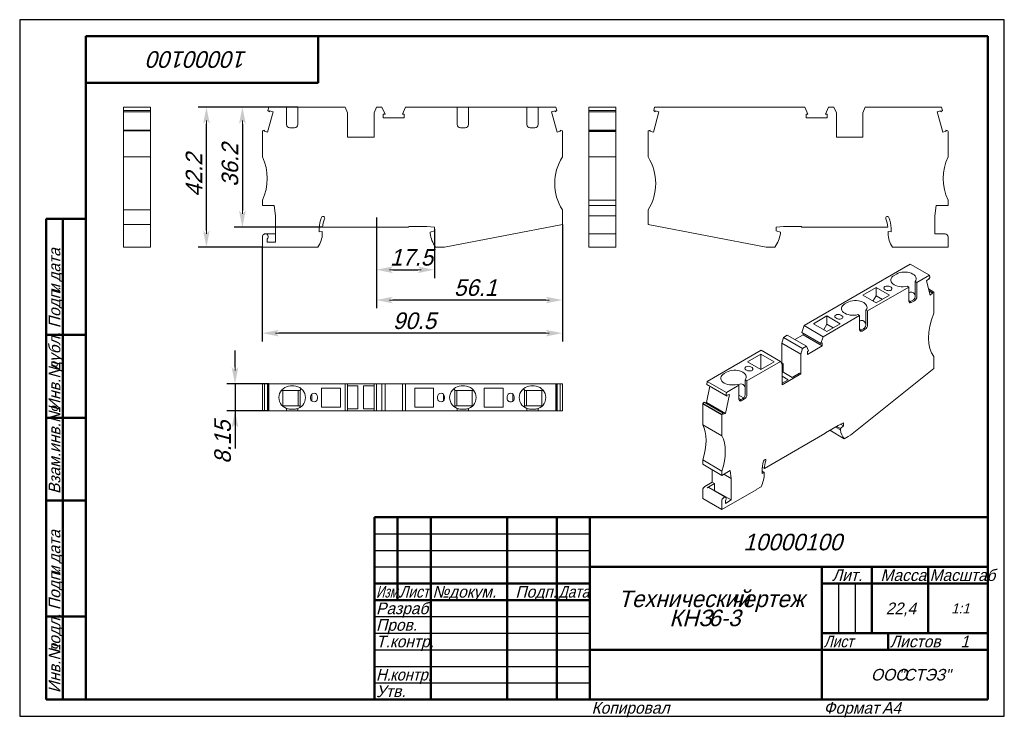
# Model space of a CAD drawing. Header units: millimetres. Extents: x 0 to 297, y 0 to 210.
import ezdxf

# ---------------------------------------------------------------- set-up
doc = ezdxf.new("R2010")
doc.units = ezdxf.units.MM
doc.linetypes.add('CENTER_per1_scale0.124213', pattern=[6.31, 3.94375, -0.78875, 0.78875, -0.78875])
doc.styles.add('TextStyle_1', font='T-FLEX Type A.TTF', dxfattribs={"oblique": 15, "height": 5})
doc.styles.add('TextStyle_2', font='T-FLEX Type A.TTF', dxfattribs={"oblique": 15, "height": 3.5})
doc.styles.add('TextStyle_3', font='T-FLEX Type A.TTF', dxfattribs={"width": 0.744064, "oblique": 15, "height": 3.5})
doc.styles.add('TextStyle_4', font='T-FLEX Type A.TTF', dxfattribs={"width": 0.883061, "oblique": 15, "height": 3.5})
doc.styles.add('TextStyle_5', font='T-FLEX Type A.TTF', dxfattribs={"width": 0.94413, "oblique": 15, "height": 3.5})
doc.styles.add('TextStyle_6', font='T-FLEX Type A.TTF', dxfattribs={"width": 0.98844, "oblique": 15, "height": 3.5})
doc.styles.add('TextStyle_7', font='T-FLEX Type A.TTF', dxfattribs={"oblique": 15, "height": 5})
doc.styles.add('TextStyle_8', font='T-FLEX Type A.TTF', dxfattribs={"oblique": 15, "height": 3})
doc.styles.add('TextStyle_9', font='T-FLEX Type A.TTF', dxfattribs={"oblique": 15, "height": 3.5})
doc.dimstyles.new('DIM_ST_1', dxfattribs={"dimtxt": 5, "dimasz": 5, "dimexe": 2.5, "dimexo": 0, "dimtad": 1, "dimrnd": 0.01, "dimdsep": 46, "dimtxsty": 'TextStyle_1', "dimblk": 'Arrow_3_C7_Status', "dimcen": 0.09, "dimclrd": 7, "dimclre": 7, "dimclrt": 7, "dimazin": 0, "dimtfac": 1, "dimtdec": 0, "dimtmove": 0, "dimatfit": 0, "dimldrblk": 'NONE', "dimfxl": 1, "dimtvp": 1, "dimtolj": 1, "dimarcsym": 0})
doc.dimstyles.new('DIM_ST_2', dxfattribs={"dimtxt": 5, "dimasz": 5, "dimexe": 2.5, "dimexo": 0, "dimtad": 1, "dimdec": 1, "dimrnd": 0.1, "dimdsep": 46, "dimtxsty": 'TextStyle_1', "dimblk": 'Arrow_3_C7_Status', "dimcen": 0.09, "dimclrd": 7, "dimclre": 7, "dimclrt": 7, "dimazin": 0, "dimtfac": 1, "dimtdec": 0, "dimtmove": 0, "dimatfit": 0, "dimldrblk": 'NONE', "dimfxl": 1, "dimtvp": 1, "dimtolj": 1, "dimarcsym": 0})
doc.dimstyles.new('DIM_ST_3', dxfattribs={"dimtxt": 5, "dimasz": 5, "dimexe": 2.5, "dimexo": 0, "dimtad": 1, "dimrnd": 0.01, "dimdsep": 46, "dimtxsty": 'TextStyle_1', "dimblk": 'Arrow_3_C7_Status', "dimcen": 0.09, "dimclrd": 7, "dimclre": 7, "dimclrt": 7, "dimazin": 0, "dimtfac": 1, "dimtdec": 0, "dimtmove": 0, "dimatfit": 0, "dimldrblk": 'NONE', "dimfxl": 1, "dimtvp": 1, "dimtolj": 1, "dimarcsym": 0})
doc.dimstyles.new('DIM_ST_4', dxfattribs={"dimtxt": 5, "dimasz": 5, "dimexe": 2.5, "dimexo": 0, "dimtad": 1, "dimdec": 1, "dimrnd": 0.1, "dimdsep": 46, "dimtxsty": 'TextStyle_1', "dimblk": 'Arrow_3_C7_Status', "dimcen": 0.09, "dimclrd": 7, "dimclre": 7, "dimclrt": 7, "dimazin": 0, "dimtfac": 1, "dimtdec": 0, "dimtmove": 0, "dimatfit": 0, "dimldrblk": 'NONE', "dimfxl": 1, "dimtvp": 1, "dimtolj": 1, "dimarcsym": 0})

# ---------------------------------------------------------------- blocks, each defined once
blk = doc.blocks.new('Arrow_3_C7_Status')
at = {"color": 7, "linetype": 'Continuous', "lineweight": 0}
blk.add_line((-1, 0), (-0.8, 0), dxfattribs=at)
at = {"color": 7}
blk.add_solid([(-1, -0.2), (0, 0), (-0.8, 0), (-1, 0.2)], dxfattribs=at)
blk = doc.blocks.new('*D5')
at = {"color": 7, "lineweight": -2}
for p, q in [((125.08, 146.88), (125.08, 132.1)), ((107.58, 144.05), (107.58, 132.1)), ((112.58, 134.6), (120.08, 134.6))]:
    blk.add_line(p, q, dxfattribs=at)
at = {"layer": 'Defpoints', "color": 0}
for p in [(125.08, 146.88), (107.58, 144.05), (125.08, 134.6)]:
    blk.add_point(p, dxfattribs=at)
at = {"color": 7, "lineweight": -2, "xscale": 5, "yscale": 5, "zscale": 5, "rotation": 180}
blk.add_blockref('Arrow_3_C7_Status', (107.58, 134.6), dxfattribs=at)
at = {"color": 7, "lineweight": -2, "xscale": 5, "yscale": 5, "zscale": 5}
blk.add_blockref('Arrow_3_C7_Status', (125.08, 134.6), dxfattribs=at)
blk = doc.blocks.new('_None')
blk = doc.blocks.new('*D6')
at = {"color": 7, "lineweight": -2}
for p, q in [((107.58, 150.36), (107.58, 122.98)), ((163.69, 148.24), (163.69, 122.98)), ((158.69, 125.48), (112.58, 125.48))]:
    blk.add_line(p, q, dxfattribs=at)
at = {"layer": 'Defpoints', "color": 0}
for p in [(107.58, 150.36), (163.69, 148.24), (107.58, 125.48)]:
    blk.add_point(p, dxfattribs=at)
at = {"color": 7, "lineweight": -2, "xscale": 5, "yscale": 5, "zscale": 5, "rotation": 180}
blk.add_blockref('Arrow_3_C7_Status', (107.58, 125.48), dxfattribs=at)
at = {"color": 7, "lineweight": -2, "xscale": 5, "yscale": 5, "zscale": 5}
blk.add_blockref('Arrow_3_C7_Status', (163.69, 125.48), dxfattribs=at)
blk = doc.blocks.new('*D7')
at = {"color": 7, "lineweight": -2}
for p, q in [((163.69, 148.24), (163.69, 112.98)), ((73.19, 141.43), (73.19, 112.98)), ((158.69, 115.48), (78.19, 115.48))]:
    blk.add_line(p, q, dxfattribs=at)
at = {"layer": 'Defpoints', "color": 0}
for p in [(163.69, 148.24), (73.19, 141.43), (73.19, 115.48)]:
    blk.add_point(p, dxfattribs=at)
at = {"color": 7, "lineweight": -2, "xscale": 5, "yscale": 5, "zscale": 5}
for p, rotation in [((73.19, 115.48), 180), ((163.69, 115.48), 360)]:
    blk.add_blockref('Arrow_3_C7_Status', p, dxfattribs=dict(at, rotation=rotation))
blk = doc.blocks.new('*D8')
at = {"color": 7, "lineweight": -2}
for p, q in [((64.95, 105.21), (64.95, 110.21)), ((75.15, 100.21), (62.45, 100.21)), ((64.95, 100.21), (64.95, 92.06)), ((75.15, 92.06), (62.45, 92.06)), ((64.95, 92.06), (64.95, 80.75)), ((64.95, 87.06), (64.95, 82.06))]:
    blk.add_line(p, q, dxfattribs=at)
at = {"layer": 'Defpoints', "color": 0}
for p in [(75.15, 100.21), (64.95, 92.06), (75.15, 92.06)]:
    blk.add_point(p, dxfattribs=at)
at = {"color": 7, "lineweight": -2, "xscale": 5, "yscale": 5, "zscale": 5}
for p, rotation in [((64.95, 100.21), 270), ((64.95, 92.06), 90)]:
    blk.add_blockref('Arrow_3_C7_Status', p, dxfattribs=dict(at, rotation=rotation))
blk = doc.blocks.new('*D9')
at = {"color": 7, "lineweight": -2}
for p, q in [((83.89, 183.63), (64.67, 183.63)), ((67.17, 178.63), (67.17, 152.43)), ((91.39, 147.43), (64.67, 147.43))]:
    blk.add_line(p, q, dxfattribs=at)
at = {"layer": 'Defpoints', "color": 0}
for p in [(83.89, 183.63), (67.17, 147.43), (91.39, 147.43)]:
    blk.add_point(p, dxfattribs=at)
at = {"color": 7, "lineweight": -2, "xscale": 5, "yscale": 5, "zscale": 5}
for p, rotation in [((67.17, 183.63), 90), ((67.17, 147.43), 270)]:
    blk.add_blockref('Arrow_3_C7_Status', p, dxfattribs=dict(at, rotation=rotation))
blk = doc.blocks.new('*D10')
at = {"color": 7, "lineweight": -2}
for p, q in [((83.89, 183.63), (53.83, 183.63)), ((56.33, 146.43), (56.33, 178.63)), ((73.19, 141.43), (53.83, 141.43))]:
    blk.add_line(p, q, dxfattribs=at)
at = {"layer": 'Defpoints', "color": 0}
for p in [(56.33, 183.63), (83.89, 183.63), (73.19, 141.43)]:
    blk.add_point(p, dxfattribs=at)
at = {"color": 7, "lineweight": -2, "xscale": 5, "yscale": 5, "zscale": 5}
for p, rotation in [((56.33, 183.63), 90.00000000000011), ((56.33, 141.43), 270.0000000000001)]:
    blk.add_blockref('Arrow_3_C7_Status', p, dxfattribs=dict(at, rotation=rotation))
blk = doc.blocks.new('_FR1Страница_1')
at = {"color": 7, "linetype": 'Continuous', "lineweight": 25}
for p, q in [((0, 210), (0, 0)), ((297, 210), (0, 210)), ((297, 0), (297, 210)), ((107, 55), (172, 55)), ((107, 50), (172, 50)), ((107, 45), (172, 45)), ((247, 40), (247, 25)), ((252, 40), (252, 25)), ((107, 30), (172, 30)), ((107, 25), (172, 25)), ((107, 20), (172, 20)), ((242, 20), (292, 20)), ((262, 20), (262, 20)), ((107, 15), (172, 15)), ((107, 10), (172, 10)), ((0, 0), (297, 0))]:
    blk.add_line(p, q, dxfattribs=at)
at = {"color": 7, "linetype": 'Continuous', "lineweight": 50}
for p, q in [((20, 5), (20, 205)), ((20, 205), (292, 205)), ((90, 191), (90, 205)), ((292, 205), (292, 5)), ((20, 191), (90, 191)), ((8, 5), (8, 150)), ((8, 150), (20, 150)), ((13, 150), (13, 5)), ((8, 115), (20, 115)), ((8, 90), (20, 90)), ((20, 65), (8, 65)), ((107, 5), (107, 60)), ((107, 60), (292, 60)), ((114, 60), (114, 35)), ((124, 60), (124, 5)), ((147, 60), (147, 5)), ((162, 60), (162, 5)), ((172, 60), (172, 5)), ((172, 45), (292, 45)), ((242, 45), (242, 5)), ((257, 45), (257, 25)), ((274, 45), (274, 25)), ((107, 40), (172, 40)), ((242, 40), (292, 40)), ((107, 35), (172, 35)), ((8, 30), (20, 30)), ((242, 25), (292, 25)), ((262, 25), (262, 20)), ((172, 20), (292, 20)), ((20, 5), (8, 5)), ((292, 5), (20, 5))]:
    blk.add_line(p, q, dxfattribs=at)
at = {"color": 7, "oblique": 15}
for s, height, rotation, style, p in [('10000100', 5, 180, 'TextStyle_7', (68.7, 200.5)), ('дата', 3.5, 90, 'TextStyle_2', (12.25, 131.01)), ('Подп.', 3.5, 90, 'TextStyle_2', (12.25, 117)), ('и', 3.5, 90, 'TextStyle_2', (12.25, 127.51)), ('дубл.', 3.5, 90, 'TextStyle_2', (12.25, 104.01)), ('Инв.№', 3.5, 90, 'TextStyle_2', (12.25, 92)), ('Взам.инв.№', 3.5, 90, 'TextStyle_2', (12.25, 67)), ('дата', 3.5, 90, 'TextStyle_2', (12.25, 46.01)), ('Подп.', 3.5, 90, 'TextStyle_2', (12.25, 32)), ('и', 3.5, 90, 'TextStyle_2', (12.25, 42.51)), ('подл.', 3.5, 90, 'TextStyle_2', (12.25, 19.01)), ('Инв.№', 3.5, 90, 'TextStyle_2', (12.25, 7))]:
    blk.add_text(s, height=height, rotation=rotation, dxfattribs=dict(at, style=style)).set_placement(p)
for s, height, style, p in [('10000100', 5, 'TextStyle_7', (218.3, 50)), ('Лит.', 3.5, 'TextStyle_2', (245.03, 40.76)), ('Масса', 3.5, 'TextStyle_2', (259.65, 40.76)), ('№', 3.5, 'TextStyle_2', (124.5, 35.75)), ('Подп.', 3.5, 'TextStyle_2', (149.53, 35.75)), ('докум.', 3.5, 'TextStyle_2', (129.5, 35.75)), ('Технический', 5, 'TextStyle_7', (180.55, 32.88)), ('чертеж', 5, 'TextStyle_7', (214.51, 32.88)), ('Разраб.', 3.5, 'TextStyle_2', (107.5, 30.75)), ('22,4', 3.5, 'TextStyle_2', (261.28, 30.75)), ('1:1', 3, 'TextStyle_8', (280.99, 31)), ('КНЗ', 5, 'TextStyle_7', (195.97, 27.12)), ('6-3', 5, 'TextStyle_7', (207.76, 27.12)), ('Пров.', 3.5, 'TextStyle_2', (107.5, 25.75)), ('Т.контр.', 3.5, 'TextStyle_2', (107.5, 20.75)), ('Листов', 3.5, 'TextStyle_2', (262.5, 20.75)), ('1', 3.5, 'TextStyle_9', (283.78, 20.75)), ('ООО', 3.5, 'TextStyle_2', (256.78, 10.75)), ('"СТЭЗ"', 3.5, 'TextStyle_2', (265.03, 10.75)), ('Утв.', 3.5, 'TextStyle_2', (107.5, 5.75)), ('Копировал', 3.5, 'TextStyle_2', (172.5, 0.75)), ('Формат', 3.5, 'TextStyle_2', (242.5, 0.75)), ('A4', 3.5, 'TextStyle_2', (260.12, 0.75))]:
    blk.add_text(s, height=height, dxfattribs=dict(at, style=style)).set_placement(p)
for s, style, width, p in [('Масштаб', 'TextStyle_6', 0.98844, (274.5, 40.76)), ('Изм.', 'TextStyle_3', 0.744064, (107.5, 35.75)), ('Лист', 'TextStyle_4', 0.883061, (114.5, 35.75)), ('Дата', 'TextStyle_4', 0.883061, (162.5, 35.75)), ('Лист', 'TextStyle_4', 0.883061, (242.5, 20.75)), ('Н.', 'TextStyle_5', 0.94413, (107.5, 10.75)), ('контр.', 'TextStyle_5', 0.94413, (111.75, 10.75))]:
    blk.add_text(s, height=3.5, dxfattribs=dict(at, style=style, width=width)).set_placement(p)
blk = doc.blocks.new('Страница_1')
at = {"color": 7, "linetype": 'Continuous', "lineweight": 20}
for p, q in [((39.438, 183.626), (31.288, 183.626)), ((31.288, 182.663), (31.288, 183.626)), ((39.438, 182.663), (31.288, 182.663)), ((31.288, 182.663), (31.288, 182.23)), ((39.438, 182.23), (31.288, 182.23)), ((31.288, 182.23), (31.288, 182.216)), ((39.438, 182.216), (31.288, 182.216)), ((31.288, 182.216), (31.288, 176.647)), ((39.438, 182.663), (39.438, 183.626)), ((39.438, 182.23), (39.438, 182.663)), ((39.438, 182.216), (39.438, 182.23)), ((39.438, 176.647), (39.438, 182.216)), ((74.796, 176.107), (76.433, 182.216)), ((74.896, 182.663), (75.154, 183.626)), ((75.329, 182.23), (74.896, 182.663)), ((80.494, 183.626), (75.154, 183.626)), ((75.4, 182.493), (75.329, 182.23)), ((76.433, 182.216), (75.4, 182.493)), ((80.494, 183.626), (80.494, 178.426)), ((81.694, 183.626), (80.494, 183.626)), ((81.694, 183.626), (82.694, 183.626)), ((82.694, 183.626), (83.894, 183.626)), ((98.176, 183.626), (83.894, 183.626)), ((83.894, 178.426), (83.894, 183.626)), ((98.894, 181.926), (98.176, 183.626)), ((98.894, 174.626), (98.894, 181.926)), ((107.613, 183.626), (106.894, 181.926)), ((106.894, 181.926), (106.894, 174.626)), ((107.613, 183.626), (109.284, 183.626)), ((109.284, 183.626), (110.21, 181.521)), ((109.682, 181.521), (109.682, 180.451)), ((110.21, 181.521), (109.682, 181.521)), ((115.479, 181.521), (116.404, 183.626)), ((116.007, 181.521), (115.479, 181.521)), ((116.007, 180.451), (116.007, 181.521)), ((116.404, 183.626), (131.994, 183.626)), ((131.994, 178.426), (131.994, 183.626)), ((133.194, 183.626), (131.994, 183.626)), ((134.194, 183.626), (133.194, 183.626)), ((134.194, 183.626), (135.394, 183.626)), ((135.394, 183.626), (135.394, 178.426)), ((135.394, 183.626), (152.994, 183.626)), ((152.994, 178.426), (152.994, 183.626)), ((154.194, 183.626), (152.994, 183.626)), ((155.194, 183.626), (154.194, 183.626)), ((155.194, 183.626), (156.394, 183.626)), ((156.394, 183.626), (156.394, 178.426)), ((156.394, 183.626), (161.734, 183.626)), ((161.489, 182.493), (160.455, 182.216)), ((160.455, 182.216), (162.092, 176.107)), ((161.559, 182.23), (161.489, 182.493)), ((161.992, 182.663), (161.559, 182.23)), ((161.992, 182.663), (161.734, 183.626)), ((171.711, 183.625), (171.711, 182.663)), ((171.711, 183.625), (179.861, 183.625)), ((171.711, 182.663), (171.711, 182.23)), ((171.711, 182.663), (179.861, 182.663)), ((171.711, 182.23), (171.711, 182.216)), ((179.861, 182.23), (171.711, 182.23)), ((171.711, 182.216), (179.861, 182.216)), ((171.711, 182.216), (171.711, 176.647)), ((179.861, 182.663), (179.861, 183.625)), ((179.861, 182.23), (179.861, 182.663)), ((179.861, 182.216), (179.861, 182.23)), ((179.861, 176.647), (179.861, 182.216)), ((191.135, 176.107), (192.772, 182.216)), ((191.236, 182.663), (191.494, 183.625)), ((191.668, 182.23), (191.236, 182.663)), ((191.494, 183.625), (236.824, 183.625)), ((191.739, 182.493), (191.668, 182.23)), ((192.772, 182.216), (191.739, 182.493)), ((236.824, 183.625), (237.749, 181.52)), ((237.749, 181.52), (237.221, 181.52)), ((237.221, 181.52), (237.221, 180.45)), ((243.018, 181.52), (243.943, 183.625)), ((243.546, 181.52), (243.018, 181.52)), ((243.546, 180.45), (243.546, 181.52)), ((243.943, 183.625), (245.615, 183.625)), ((246.333, 181.925), (245.615, 183.625)), ((246.333, 174.625), (246.333, 181.925)), ((255.052, 183.625), (254.333, 181.925)), ((254.333, 181.925), (254.333, 174.625)), ((278.073, 183.625), (255.052, 183.625)), ((277.828, 182.493), (276.794, 182.216)), ((276.794, 182.216), (278.432, 176.107)), ((277.899, 182.23), (277.828, 182.493)), ((278.331, 182.663), (277.899, 182.23)), ((278.073, 183.625), (278.331, 182.663)), ((109.682, 180.451), (116.007, 180.451)), ((237.221, 180.45), (243.546, 180.45)), ((39.438, 176.647), (31.288, 176.647)), ((31.288, 176.475), (31.288, 176.647)), ((31.288, 176.475), (39.438, 176.475)), ((31.288, 168.626), (31.288, 176.475)), ((39.438, 176.475), (39.438, 176.647)), ((39.438, 168.626), (39.438, 176.475)), ((73.194, 176.31), (73.242, 176.488)), ((73.194, 176.31), (73.194, 168.626)), ((73.242, 176.488), (73.833, 176.647)), ((73.833, 176.647), (73.763, 176.384)), ((73.763, 176.384), (74.796, 176.107)), ((81.494, 177.426), (82.894, 177.426)), ((134.394, 177.426), (132.994, 177.426)), ((155.394, 177.426), (153.994, 177.426)), ((162.092, 176.107), (163.126, 176.384)), ((163.694, 176.475), (163.055, 176.647)), ((163.126, 176.384), (163.055, 176.647)), ((163.694, 168.626), (163.694, 176.475)), ((171.711, 176.647), (171.711, 176.488)), ((179.861, 176.647), (171.711, 176.647)), ((171.711, 176.488), (171.711, 176.31)), ((179.861, 176.488), (171.711, 176.488)), ((179.861, 176.31), (171.711, 176.31)), ((171.711, 168.625), (171.711, 176.31)), ((179.861, 176.488), (179.861, 176.647)), ((179.861, 176.31), (179.861, 176.488)), ((179.861, 176.31), (179.861, 168.625)), ((189.533, 176.475), (190.172, 176.647)), ((189.533, 168.625), (189.533, 176.475)), ((190.172, 176.647), (190.102, 176.383)), ((190.102, 176.383), (191.135, 176.107)), ((278.432, 176.107), (279.465, 176.383)), ((279.465, 176.383), (279.395, 176.647)), ((279.395, 176.647), (279.986, 176.488)), ((279.986, 176.488), (280.033, 176.31)), ((280.033, 168.625), (280.033, 176.31)), ((98.894, 174.626), (106.894, 174.626)), ((254.333, 174.625), (246.333, 174.625)), ((31.288, 168.626), (31.288, 152.626)), ((39.438, 168.626), (31.288, 168.626)), ((39.438, 168.626), (39.438, 152.626)), ((171.711, 155.625), (171.711, 168.625)), ((179.861, 168.625), (171.711, 168.625)), ((179.861, 155.625), (179.861, 168.625)), ((73.194, 154.026), (73.194, 155.626)), ((179.861, 155.625), (171.711, 155.625)), ((171.711, 154.025), (171.711, 155.625)), ((179.861, 154.025), (179.861, 155.625)), ((280.033, 154.025), (280.033, 155.625)), ((39.438, 152.626), (31.288, 152.626)), ((31.288, 148.243), (31.288, 152.626)), ((39.438, 148.243), (39.438, 152.626)), ((76.752, 154.026), (73.194, 154.026)), ((77.194, 150.879), (76.752, 154.026)), ((163.694, 148.243), (163.694, 152.626)), ((171.711, 150.879), (171.711, 154.025)), ((171.711, 154.025), (179.861, 154.025)), ((179.861, 150.879), (179.861, 154.025)), ((189.533, 148.242), (189.533, 152.625)), ((276.033, 150.879), (276.476, 154.025)), ((276.476, 154.025), (280.033, 154.025)), ((77.194, 150.879), (77.194, 142.926)), ((171.711, 145.425), (171.711, 150.879)), ((179.861, 150.879), (171.711, 150.879)), ((179.861, 150.879), (179.861, 145.425)), ((276.033, 145.425), (276.033, 150.879)), ((31.288, 141.426), (31.288, 148.243)), ((39.438, 148.243), (31.288, 148.243)), ((39.438, 141.426), (39.438, 148.243)), ((90.38, 147.133), (90.38, 146.054)), ((90.38, 146.054), (91.28, 146.133)), ((91.28, 146.133), (91.28, 145.577)), ((91.386, 147.433), (117.18, 147.433)), ((117.38, 147.633), (122.794, 147.633)), ((122.794, 147.633), (125.08, 147.433)), ((125.08, 146.333), (123.78, 145.985)), ((123.78, 145.985), (123.78, 145.533)), ((125.08, 147.433), (125.08, 146.333)), ((128.094, 141.426), (163.694, 148.243)), ((225.133, 141.425), (189.533, 148.242)), ((230.434, 147.633), (228.147, 147.433)), ((228.147, 146.333), (228.147, 147.433)), ((229.447, 145.985), (228.147, 146.333)), ((229.447, 145.985), (229.447, 145.533)), ((235.847, 147.633), (230.434, 147.633)), ((261.841, 147.433), (236.047, 147.433)), ((262.847, 146.054), (261.947, 146.133)), ((261.947, 146.133), (261.947, 145.576)), ((262.847, 147.133), (262.847, 146.054)), ((73.194, 141.426), (73.194, 144.526)), ((77.194, 145.426), (74.094, 145.426)), ((74.694, 143.855), (74.694, 142.926)), ((74.694, 142.926), (77.194, 142.926)), ((171.711, 145.425), (171.711, 144.525)), ((172.761, 145.425), (171.711, 145.425)), ((171.711, 141.425), (171.711, 144.525)), ((179.861, 145.425), (172.761, 145.425)), ((179.861, 145.425), (179.861, 144.525)), ((179.861, 141.425), (179.861, 144.525)), ((279.133, 145.425), (276.033, 145.425)), ((280.033, 141.425), (280.033, 144.525)), ((31.288, 141.433), (31.288, 141.433)), ((31.288, 141.426), (39.438, 141.426)), ((31.288, 141.426), (31.288, 141.426)), ((39.438, 141.433), (39.438, 141.433)), ((39.438, 141.426), (39.438, 141.426)), ((87.81, 141.426), (73.194, 141.426)), ((73.194, 141.426), (73.194, 141.426)), ((73.877, 141.426), (81.558, 141.425)), ((87.81, 141.433), (89.922, 141.433)), ((87.831, 141.43), (89.922, 141.433)), ((125.439, 141.433), (127.13, 141.433)), ((125.439, 141.433), (127.3, 141.428)), ((128.094, 141.426), (127.13, 141.426)), ((128.094, 141.426), (128.094, 141.426)), ((171.711, 141.433), (171.711, 141.433)), ((171.711, 141.425), (171.711, 141.425)), ((171.711, 141.425), (179.861, 141.425)), ((179.861, 141.433), (179.861, 141.433)), ((179.861, 141.425), (179.861, 141.425)), ((225.133, 141.425), (225.133, 141.425)), ((226.097, 141.425), (225.133, 141.425)), ((225.927, 141.428), (227.754, 141.433)), ((227.789, 141.433), (226.097, 141.433)), ((263.306, 141.433), (265.397, 141.429)), ((263.306, 141.433), (265.417, 141.433)), ((265.417, 141.425), (280.033, 141.425)), ((271.67, 141.425), (279.351, 141.425)), ((280.033, 141.425), (280.033, 141.425)), ((268.635, 136.256), (236.581, 117.75)), ((268.635, 136.256), (274.398, 132.929)), ((264.47, 133.321), (263.763, 132.913)), ((270.118, 131.04), (270.118, 126.794)), ((270.622, 130.749), (270.118, 131.04)), ((270.622, 130.749), (274.398, 132.929)), ((270.622, 130.749), (270.622, 126.503)), ((274.224, 131.904), (273.493, 131.256)), ((273.493, 131.256), (274.651, 126.936)), ((274.117, 131.809), (274.274, 131.718)), ((274.274, 131.718), (274.224, 131.904)), ((274.58, 132.248), (274.274, 131.718)), ((274.58, 132.248), (274.398, 132.929)), ((258.318, 129.238), (254.288, 126.911)), ((255.773, 122.176), (268.218, 129.361)), ((258.318, 129.238), (258.318, 126.781)), ((258.318, 129.238), (262.349, 126.911)), ((261.359, 128.463), (261.005, 128.667)), ((262.49, 129.524), (262.844, 129.32)), ((267.714, 129.652), (268.218, 129.361)), ((268.218, 125.115), (268.218, 129.361)), ((275.784, 127.891), (274.141, 128.84)), ((274.262, 128.388), (275.332, 127.77)), ((275.382, 127.584), (274.312, 128.202)), ((275.784, 127.891), (275.332, 127.77)), ((275.382, 127.584), (275.332, 127.77)), ((275.784, 121.482), (275.784, 127.891)), ((249.621, 124.748), (248.914, 124.339)), ((258.318, 124.584), (254.288, 126.911)), ((258.318, 126.781), (257.367, 125.133)), ((262.349, 126.911), (258.318, 124.584)), ((258.318, 126.781), (260.22, 125.682)), ((268.783, 125.033), (268.218, 125.36)), ((268.713, 124.993), (269.42, 125.401)), ((269.915, 125.278), (268.925, 124.707)), ((274.651, 126.936), (275.382, 127.584)), ((255.269, 122.466), (255.269, 118.221)), ((255.773, 122.176), (255.269, 122.466)), ((255.773, 122.176), (255.773, 117.93)), ((243.469, 120.665), (239.438, 118.338)), ((242.344, 114.423), (253.368, 120.788)), ((243.469, 120.665), (247.499, 118.338)), ((243.469, 120.665), (243.469, 118.207)), ((246.51, 119.889), (246.156, 120.094)), ((247.641, 120.951), (247.994, 120.747)), ((252.865, 121.078), (253.368, 120.788)), ((253.368, 116.542), (253.368, 120.788)), ((236.581, 117.75), (235.927, 115.654)), ((242.344, 114.423), (236.581, 117.75)), ((243.469, 116.011), (239.438, 118.338)), ((243.469, 118.207), (242.518, 116.56)), ((247.499, 118.338), (243.469, 116.011)), ((243.469, 118.207), (245.371, 117.109)), ((253.934, 116.46), (253.368, 116.787)), ((253.863, 116.419), (254.571, 116.828)), ((255.066, 116.705), (254.076, 116.134)), ((229.857, 112.48), (230.365, 114.161)), ((231.547, 114.844), (230.365, 114.161)), ((236.128, 110.834), (230.365, 114.161)), ((231.547, 114.844), (237.31, 111.516)), ((236.301, 114.996), (233.792, 113.547)), ((235.927, 115.654), (241.69, 112.326)), ((236.301, 115.438), (236.301, 114.996)), ((236.301, 114.996), (242.064, 111.668)), ((241.69, 112.326), (242.344, 114.423)), ((207.414, 100.91), (223.692, 110.308)), ((223.692, 110.308), (229.455, 106.981)), ((229.857, 106.519), (229.857, 112.48)), ((235.62, 109.153), (229.857, 112.48)), ((236.128, 110.834), (235.62, 109.153)), ((236.128, 110.834), (237.31, 111.516)), ((237.31, 111.516), (237.964, 110.175)), ((237.591, 109.086), (242.064, 111.668)), ((237.964, 110.175), (237.591, 109.96)), ((237.591, 109.96), (237.591, 109.086)), ((242.064, 112.542), (241.69, 112.326)), ((242.064, 111.668), (242.064, 112.542)), ((229.455, 106.981), (219.357, 101.151)), ((219.569, 106.866), (223.599, 109.193)), ((227.63, 106.866), (223.599, 109.193)), ((223.599, 104.539), (223.599, 109.193)), ((229.963, 105.887), (229.455, 106.981)), ((235.62, 109.153), (235.62, 103.192)), ((275.784, 104.839), (275.784, 108.418)), ((219.074, 104.458), (219.427, 104.254)), ((219.569, 106.866), (223.599, 104.539)), ((220.912, 105.111), (220.559, 105.315)), ((223.599, 104.539), (227.63, 106.866)), ((229.709, 106.434), (229.857, 106.519)), ((230.264, 106.285), (229.857, 106.519)), ((230.264, 106.285), (229.881, 106.064)), ((229.963, 99.926), (229.963, 105.887)), ((230.264, 106.285), (230.264, 103.713)), ((250.611, 84.739), (275.784, 104.839)), ((212.498, 103.315), (213.205, 103.723)), ((218.853, 101.442), (219.357, 101.151)), ((218.853, 97.196), (218.853, 101.442)), ((219.357, 96.905), (219.357, 101.151)), ((232.986, 102.141), (229.963, 103.886)), ((229.963, 99.926), (235.62, 103.192)), ((231.784, 101.447), (229.963, 102.498)), ((231.784, 101.447), (229.963, 100.396)), ((235.213, 103.427), (232.986, 102.141)), ((235.62, 103.192), (235.213, 103.427)), ((73.242, 100.212), (73.194, 100.212)), ((73.194, 92.062), (73.194, 100.212)), ((73.833, 100.212), (73.242, 100.212)), ((73.242, 92.062), (73.242, 100.212)), ((74.796, 100.212), (73.833, 100.212)), ((73.833, 92.062), (73.833, 100.212)), ((74.896, 100.212), (74.796, 100.212)), ((74.796, 100.212), (74.796, 92.062)), ((75.154, 100.212), (74.896, 100.212)), ((74.896, 100.212), (74.896, 92.062)), ((75.154, 100.212), (98.176, 100.212)), ((75.154, 100.212), (75.154, 92.062)), ((84.426, 98.162), (78.894, 98.162)), ((79.394, 93.562), (79.394, 98.162)), ((81.694, 99.562), (82.694, 99.562)), ((83.994, 93.562), (83.994, 98.162)), ((84.648, 98.318), (84.426, 98.162)), ((84.903, 98.777), (84.648, 98.318)), ((84.648, 98.318), (84.648, 93.406)), ((91.044, 98.912), (91.044, 93.212)), ((91.044, 98.912), (96.744, 98.912)), ((96.744, 93.212), (96.744, 98.912)), ((98.176, 100.212), (98.176, 92.062)), ((98.176, 100.212), (98.894, 100.212)), ((98.894, 100.212), (106.894, 100.212)), ((98.894, 92.062), (98.894, 100.212)), ((102.044, 99.637), (98.894, 99.637)), ((102.044, 92.637), (102.044, 99.637)), ((106.894, 99.637), (103.744, 99.637)), ((103.744, 92.637), (103.744, 99.637)), ((106.894, 92.062), (106.894, 100.212)), ((106.894, 100.212), (107.613, 100.212)), ((107.613, 92.062), (107.613, 100.212)), ((109.284, 100.212), (107.613, 100.212)), ((109.284, 100.212), (109.284, 92.062)), ((110.21, 100.212), (109.284, 100.212)), ((110.21, 100.212), (110.21, 92.062)), ((115.479, 100.212), (110.21, 100.212)), ((115.479, 100.212), (115.479, 92.062)), ((116.404, 100.212), (115.479, 100.212)), ((161.734, 100.212), (116.404, 100.212)), ((116.404, 92.062), (116.404, 100.212)), ((119.144, 93.212), (119.144, 98.912)), ((124.844, 98.912), (119.144, 98.912)), ((124.844, 98.912), (124.844, 93.212)), ((130.985, 98.777), (131.241, 98.318)), ((131.241, 98.318), (131.462, 98.162)), ((131.241, 98.318), (131.241, 93.406)), ((131.462, 98.162), (136.994, 98.162)), ((131.894, 93.562), (131.894, 98.162)), ((134.194, 99.562), (133.194, 99.562)), ((136.494, 93.562), (136.494, 98.162)), ((140.144, 93.212), (140.144, 98.912)), ((145.844, 98.912), (140.144, 98.912)), ((145.844, 98.912), (145.844, 93.212)), ((151.985, 98.777), (152.241, 98.318)), ((152.241, 98.318), (152.241, 93.406)), ((152.241, 98.318), (152.462, 98.162)), ((152.462, 98.162), (157.994, 98.162)), ((152.894, 93.562), (152.894, 98.162)), ((155.194, 99.562), (154.194, 99.562)), ((157.494, 93.562), (157.494, 98.162)), ((161.992, 100.212), (161.734, 100.212)), ((161.734, 100.212), (161.734, 92.062)), ((162.092, 100.212), (161.992, 100.212)), ((161.992, 100.212), (161.992, 92.062)), ((163.055, 100.212), (162.092, 100.212)), ((162.092, 100.212), (162.092, 92.062)), ((163.694, 100.212), (163.055, 100.212)), ((163.055, 100.212), (163.055, 92.062)), ((163.694, 92.062), (163.694, 100.212)), ((208.155, 99.485), (207.16, 94.625)), ((207.414, 100.91), (207.231, 100.019)), ((207.231, 100.019), (212.994, 96.691)), ((207.414, 100.91), (213.177, 97.583)), ((216.952, 99.763), (213.177, 97.583)), ((216.952, 99.763), (216.449, 100.054)), ((216.952, 99.763), (216.952, 95.517)), ((87.744, 96.312), (87.744, 95.812)), ((88.094, 97.095), (88.094, 95.029)), ((89.844, 95.812), (89.844, 96.312)), ((126.044, 95.812), (126.044, 96.312)), ((127.794, 95.029), (127.794, 97.095)), ((128.144, 96.312), (128.144, 95.812)), ((147.044, 95.812), (147.044, 96.312)), ((148.794, 95.029), (148.794, 97.095)), ((149.144, 96.312), (149.144, 95.812)), ((212.923, 91.297), (214.081, 96.954)), ((212.994, 96.691), (213.177, 97.583)), ((213.3, 96.515), (212.994, 96.691)), ((213.35, 96.758), (213.3, 96.515)), ((214.081, 96.954), (213.35, 96.758)), ((216.952, 96.774), (218.374, 95.953)), ((217.545, 95.451), (216.952, 95.792)), ((218.155, 95.803), (217.447, 95.395)), ((217.66, 95.109), (218.65, 95.68)), ((84.426, 93.562), (79.245, 93.562)), ((80.494, 92.062), (80.494, 92.774)), ((82.694, 92.562), (81.694, 92.562)), ((83.894, 92.774), (83.894, 92.062)), ((84.426, 93.562), (84.648, 93.406)), ((84.648, 93.406), (84.747, 93.227)), ((91.044, 93.212), (96.744, 93.212)), ((102.044, 92.668), (98.894, 92.668)), ((102.044, 92.637), (98.894, 92.637)), ((106.894, 92.668), (103.744, 92.668)), ((106.894, 92.637), (103.744, 92.637)), ((124.844, 93.212), (119.144, 93.212)), ((131.241, 93.406), (131.141, 93.227)), ((131.462, 93.562), (131.241, 93.406)), ((131.462, 93.562), (136.644, 93.562)), ((131.994, 92.774), (131.994, 92.062)), ((133.194, 92.562), (134.194, 92.562)), ((135.394, 92.062), (135.394, 92.774)), ((145.844, 93.212), (140.144, 93.212)), ((152.241, 93.406), (152.141, 93.227)), ((152.462, 93.562), (152.241, 93.406)), ((152.462, 93.562), (157.644, 93.562)), ((152.994, 92.774), (152.994, 92.062)), ((154.194, 92.562), (155.194, 92.562)), ((156.394, 92.062), (156.394, 92.774)), ((206.061, 94.302), (206.028, 94.137)), ((206.028, 87.862), (206.028, 94.137)), ((211.791, 90.809), (206.028, 94.137)), ((206.479, 94.672), (206.061, 94.302)), ((211.824, 90.975), (206.061, 94.302)), ((212.242, 91.345), (206.479, 94.672)), ((207.16, 94.625), (206.752, 94.515)), ((207.16, 94.625), (212.923, 91.297)), ((73.194, 92.062), (73.242, 92.062)), ((73.242, 92.062), (73.833, 92.062)), ((73.833, 92.062), (74.796, 92.062)), ((74.796, 92.062), (74.896, 92.062)), ((74.896, 92.062), (75.154, 92.062)), ((80.494, 92.062), (75.154, 92.062)), ((81.494, 92.062), (80.494, 92.062)), ((81.494, 92.062), (82.894, 92.062)), ((82.894, 92.062), (83.894, 92.062)), ((98.176, 92.062), (83.894, 92.062)), ((98.894, 92.062), (98.176, 92.062)), ((98.894, 92.062), (106.894, 92.062)), ((107.613, 92.062), (106.894, 92.062)), ((107.613, 92.062), (109.284, 92.062)), ((109.284, 92.062), (110.21, 92.062)), ((110.21, 92.062), (115.479, 92.062)), ((115.479, 92.062), (116.404, 92.062)), ((116.404, 92.062), (131.994, 92.062)), ((132.994, 92.062), (131.994, 92.062)), ((134.394, 92.062), (132.994, 92.062)), ((134.394, 92.062), (135.394, 92.062)), ((135.394, 92.062), (152.994, 92.062)), ((153.994, 92.062), (152.994, 92.062)), ((155.394, 92.062), (153.994, 92.062)), ((155.394, 92.062), (156.394, 92.062)), ((156.394, 92.062), (161.734, 92.062)), ((161.992, 92.062), (161.734, 92.062)), ((161.992, 92.062), (162.092, 92.062)), ((162.092, 92.062), (163.055, 92.062)), ((163.694, 92.062), (163.055, 92.062)), ((211.791, 90.809), (211.824, 90.975)), ((211.791, 90.809), (211.791, 84.535)), ((211.824, 90.975), (212.242, 91.345)), ((212.242, 91.345), (212.193, 91.102)), ((212.193, 91.102), (212.923, 91.297)), ((211.791, 84.535), (206.028, 87.862)), ((243.035, 85.434), (246.863, 87.644)), ((248.733, 83.661), (244.349, 86.193)), ((247.56, 86.332), (246.075, 87.189)), ((247.56, 86.701), (246.395, 87.374)), ((246.863, 87.644), (248.48, 88.414)), ((248.48, 87.516), (247.56, 86.701)), ((247.56, 86.701), (247.56, 86.332)), ((248.48, 87.516), (247.627, 88.008)), ((248.48, 88.414), (248.48, 87.516)), ((224.654, 74.658), (242.893, 85.189)), ((248.733, 83.661), (249.929, 84.352)), ((250.611, 84.739), (249.929, 84.346)), ((211.791, 73.921), (206.028, 77.248)), ((206.028, 75.942), (206.028, 77.248)), ((206.028, 75.942), (211.791, 72.614)), ((208.856, 70.553), (208.856, 74.309)), ((224.006, 75.033), (224.654, 74.658)), ((214.306, 74.067), (211.791, 72.614)), ((211.791, 72.614), (211.791, 73.921)), ((214.619, 71.678), (212.394, 72.963)), ((214.619, 71.678), (214.306, 74.067)), ((214.619, 71.678), (214.619, 65.184)), ((223.943, 74.003), (223.943, 73.122)), ((223.943, 73.921), (224.579, 73.554)), ((223.943, 73.122), (224.579, 73.554)), ((224.579, 73.554), (224.579, 73.099)), ((206.664, 69.287), (208.856, 70.553)), ((209.599, 70.124), (207.407, 68.858)), ((212.877, 66.004), (207.857, 68.903)), ((209.599, 70.124), (208.856, 70.553)), ((209.599, 70.124), (209.599, 68.083)), ((222.126, 68.3), (223.619, 69.162)), ((206.028, 65.654), (206.028, 68.185)), ((206.028, 65.654), (211.791, 62.326)), ((209.438, 67.99), (209.599, 68.083)), ((209.599, 68.083), (214.619, 65.184)), ((222.126, 68.293), (211.791, 62.326)), ((211.791, 62.326), (211.791, 64.858)), ((212.851, 64.164), (214.619, 65.184)), ((212.851, 64.922), (212.851, 64.164))]:
    blk.add_line(p, q, dxfattribs=at)
at = {"color": 7, "linetype": 'CENTER_per1_scale0.124213', "lineweight": 5}
blk.add_line((107.58, 150.36), (107.58, 144.05), dxfattribs=at)
at = {"color": 7, "lineweight": 20, "flags": 128}
for points in [[(270.118, 126.795), (269.979, 127.114), (269.803, 127.396), (269.601, 127.617), (269.375, 127.771), (269.129, 127.859), (268.866, 127.88), (268.591, 127.835), (268.307, 127.729), (268.218, 127.679)], [(268.567, 124.913), (268.417, 124.856), (268.272, 124.838)], [(270.118, 126.794), (270.109, 126.622), (270.083, 126.437), (269.976, 126.058), (269.798, 125.722), (269.684, 125.588), (269.557, 125.485)], [(255.269, 118.222), (255.13, 118.54), (254.954, 118.823), (254.751, 119.043), (254.526, 119.198), (254.28, 119.286), (254.017, 119.306), (253.742, 119.262), (253.458, 119.156), (253.368, 119.106)], [(253.718, 116.34), (253.567, 116.283), (253.423, 116.264)], [(255.269, 118.221), (255.26, 118.049), (255.234, 117.864), (255.127, 117.485), (254.949, 117.149), (254.835, 117.014), (254.708, 116.912)], [(216.768, 99.87), (216.898, 99.958), (217.271, 100.123), (217.62, 100.184), (217.939, 100.144), (218.223, 100.007), (218.476, 99.777), (218.697, 99.449), (218.853, 99.089)], [(217.008, 95.24), (217.151, 95.258), (217.302, 95.315)], [(218.292, 95.887), (218.419, 95.99), (218.533, 96.124), (218.711, 96.46), (218.818, 96.839), (218.844, 97.024), (218.853, 97.196)]]:
    blk.add_lwpolyline(points, dxfattribs=at)
at = {"color": 7, "linetype": 'Continuous', "lineweight": 20}
for centre, radius, start, end in [((81.494, 178.426), 1, 180, 270), ((82.894, 178.426), 1, 270, 0), ((132.994, 178.426), 1, 179.99999, 270), ((134.394, 178.426), 1, 270, 0), ((153.994, 178.426), 1, 180, 270), ((155.394, 178.426), 1, 270, 0), ((59.676, 162.126), 15, 334.32071, 25.67929), ((176.383, 160.626), 15, 147.76905, 212.23095), ((176.845, 160.625), 15, 327.76905, 32.23095), ((293.552, 162.125), 15, 154.32071, 205.67929), ((98.68, 147.133), 8.3, 157.02176, 180), ((91.499, 150.178), 0.5, 337.02176, 157.02176), ((98.68, 147.133), 7.3, 157.02176, 177.64472), ((261.729, 150.178), 0.5, 22.97824, 202.97824), ((254.547, 147.133), 7.3, 2.35528, 22.97824), ((254.547, 147.133), 8.3, 0, 22.97824), ((84.28, 145.577), 7, 323.70567, 0), ((117.18, 147.633), 0.2, 270, 0), ((133.174, 146.948), 9.5, 188.5682, 215.49032), ((220.054, 146.948), 9.5, 324.50968, 351.4318), ((236.047, 147.633), 0.2, 179.99998, 270), ((268.947, 145.576), 7, 180, 216.29433), ((74.094, 144.526), 0.9, 311.81031, 180), ((279.133, 144.525), 0.9, 0, 90), ((81.694, 96.062), 3.5, 90, 249.94896), ((82.694, 96.062), 3.5, 290.05104, 90), ((133.194, 96.062), 3.5, 90, 249.94896), ((134.194, 96.062), 3.5, 290.05104, 90), ((154.194, 96.062), 3.5, 90, 249.94896), ((155.194, 96.062), 3.5, 290.05104, 90), ((88.794, 96.312), 1.05, 0, 180), ((88.794, 95.812), 1.05, 180, 0), ((127.094, 96.312), 1.05, 0, 180), ((127.094, 95.812), 1.05, 180, 0), ((148.094, 96.312), 1.05, 0.00001, 180), ((148.094, 95.812), 1.05, 180, 0.00001), ((81.694, 96.062), 3.5, 249.94896, 266.72417), ((81.694, 96.062), 3.5, 266.72417, 270), ((82.694, 96.062), 3.5, 270, 273.27583), ((82.694, 96.062), 3.5, 273.27583, 290.05104), ((133.194, 96.062), 3.5, 249.94897, 266.72416), ((133.194, 96.062), 3.5, 266.72417, 270), ((134.194, 96.062), 3.5, 270, 273.27583), ((134.194, 96.062), 3.5, 273.27584, 290.05103), ((154.194, 96.062), 3.5, 249.94897, 266.72416), ((154.194, 96.062), 3.5, 266.72417, 270), ((155.194, 96.062), 3.5, 270, 273.27583), ((155.194, 96.062), 3.5, 273.27584, 290.05103)]:
    blk.add_arc(centre, radius, start, end, dxfattribs=at)
for centre, major_axis, ratio, start_param, end_param in [((266.945, 131.892), (3.5, 0), 0.5773503, 5.8477439, 8.6393798), ((266.238, 131.484), (3.5, 0), 0.5773503, 2.3561945, 5.1478304), ((261.748, 129.095), (1.05, 0), 0.5773508, 0.7853977, 3.9269903), ((262.101, 128.891), (1.05, 0), 0.5773508, 3.9269903, 7.068583), ((252.096, 123.319), (3.5, 0), 0.5773503, 5.8477439, 8.6393798), ((268.925, 125.523), (0.5, 0.866), 0.5773503, 2.3561945, 3.9269908), ((266.238, 126.421), (3.5, 0), 0.5773503, 5.4406131, 5.4977871), ((266.945, 126.83), (3.5, 0), 0.5773503, 5.4977871, 5.5549611), ((269.915, 126.095), (0.5, 0.866), 0.5773503, 3.9269908, 5.4977871), ((251.389, 122.91), (3.5, 0), 0.5773503, 2.3561945, 5.1478304), ((246.898, 120.522), (1.05, 0), 0.5773508, 0.7853977, 3.9269903), ((247.252, 120.318), (1.05, 0), 0.5773508, 3.9269903, 7.068583), ((284.756, 120.13), (7.5, 12.99), 0.5773503, 1.7936582, 2.9187307), ((254.076, 116.95), (0.5, 0.866), 0.5773503, 2.3561945, 3.9269908), ((251.389, 117.848), (3.5, 0), 0.5773503, 5.4406131, 5.4977871), ((252.096, 118.256), (3.5, 0), 0.5773503, 5.4977871, 5.5549611), ((255.066, 117.522), (0.5, 0.866), 0.5773503, 3.9269908, 5.4977871), ((215.68, 102.294), (3.5, 0), 0.5773503, 5.8477439, 8.6393798), ((219.816, 104.886), (1.05, 0), 0.5773508, 0.7853977, 3.9269903), ((220.17, 104.682), (1.05, 0), 0.5773508, 3.9269903, 7.068583), ((214.973, 101.886), (3.5, 0), 0.5773503, 2.3561945, 5.1478304), ((217.66, 95.925), (0.5, 0.866), 0.5773503, 2.3561945, 3.9269908), ((214.973, 96.823), (3.5, 0), 0.5773503, 5.4406131, 5.4977871), ((215.68, 97.232), (3.5, 0), 0.5773503, 5.4977871, 5.5549611), ((218.65, 96.497), (0.5, 0.866), 0.5773503, 3.9269908, 5.4977871), ((196.469, 77.036), (7.5, 12.99), 0.5773503, 5.049599, 5.9459753), ((254.203, 91.323), (4.75, 8.227), 0.5773503, 2.5057377, 2.9756175), ((202.232, 73.709), (7.5, 12.99), 0.5773503, 5.049599, 5.9459753), ((242.893, 85.352), (0.1, 0.173), 0.5773503, 3.9269908, 5.4977871), ((224.734, 76.946), (0.25, 0.433), 0.5773484, 5.0967422, 8.2383349), ((229.812, 77.391), (4.15, 7.188), 0.5773503, 1.9551486, 2.3561945), ((229.812, 77.391), (3.65, 6.322), 0.5773503, 1.9551486, 2.315087), ((219.63, 70.242), (3.5, 6.062), 0.5773503, 4.8643316, 5.4977871), ((206.664, 68.552), (0.45, 0.779), 0.5773503, 0.7853982, 2.3561945), ((207.407, 68.124), (0.45, 0.779), 0.5773503, 0, 0.7853982), ((212.427, 65.225), (0.45, 0.779), 0.5773503, 4.6567185, 8.6393798)]:
    blk.add_ellipse(centre, major_axis=major_axis, ratio=ratio, start_param=start_param, end_param=end_param, dxfattribs=at)
blk.add_blockref('_FR1Страница_1', (0, 0))
at = {"color": 7, "style": 'TextStyle_1', "oblique": 15}
for s, p in [('36.2', (65.92, 159.62)), ('42.2', (55.08, 156.643)), ('8.15', (63.7, 76.102))]:
    blk.add_text(s, height=5, rotation=90, dxfattribs=at).set_placement(p)
for s, p in [('17.5', (111.685, 135.85)), ('56.1', (130.992, 126.73)), ('90.5', (112.55, 116.73))]:
    blk.add_text(s, height=5, dxfattribs=at).set_placement(p)
for base, p1, p2, angle, dimstyle, picture, middle in [((56.33, 183.626), (73.194, 141.426), (83.894, 183.626), 90, 'DIM_ST_3', '*D10', (56.33, 162)), ((67.17, 147.433), (83.894, 183.626), (91.386, 147.433), 270, 'DIM_ST_4', '*D9', (67.17, 164.8)), ((107.58, 125.48), (163.694, 148.243), (107.58, 150.36), 180, 'DIM_ST_2', '*D6', (135.637, 125.48)), ((73.194, 115.48), (163.694, 148.243), (73.194, 141.426), 180, 'DIM_ST_3', '*D7', (117.73, 115.48)), ((64.95, 92.062), (75.154, 100.212), (75.154, 92.062), 270, 'DIM_ST_3', '*D8', (64.95, 80.747))]:
    dim = blk.add_linear_dim(base=base, p1=p1, p2=p2, angle=angle, text=' ', dimstyle=dimstyle)
    dim.commit()
    dim.dimension.update_dxf_attribs({"geometry": picture, "text_midpoint": middle, "dimtype": 160})
dim = blk.add_linear_dim(base=(125.08, 134.6), p1=(107.58, 144.05), p2=(125.08, 146.883), text=' ', dimstyle='DIM_ST_1')
dim.commit()
dim.dimension.update_dxf_attribs({"geometry": '*D5', "text_midpoint": (116.33, 134.6), "dimtype": 160})

msp = doc.modelspace()

# ---------------------------------------------------------------- block references
msp.add_blockref('Страница_1', (0, 0))

doc.saveas('drawing.dxf')
